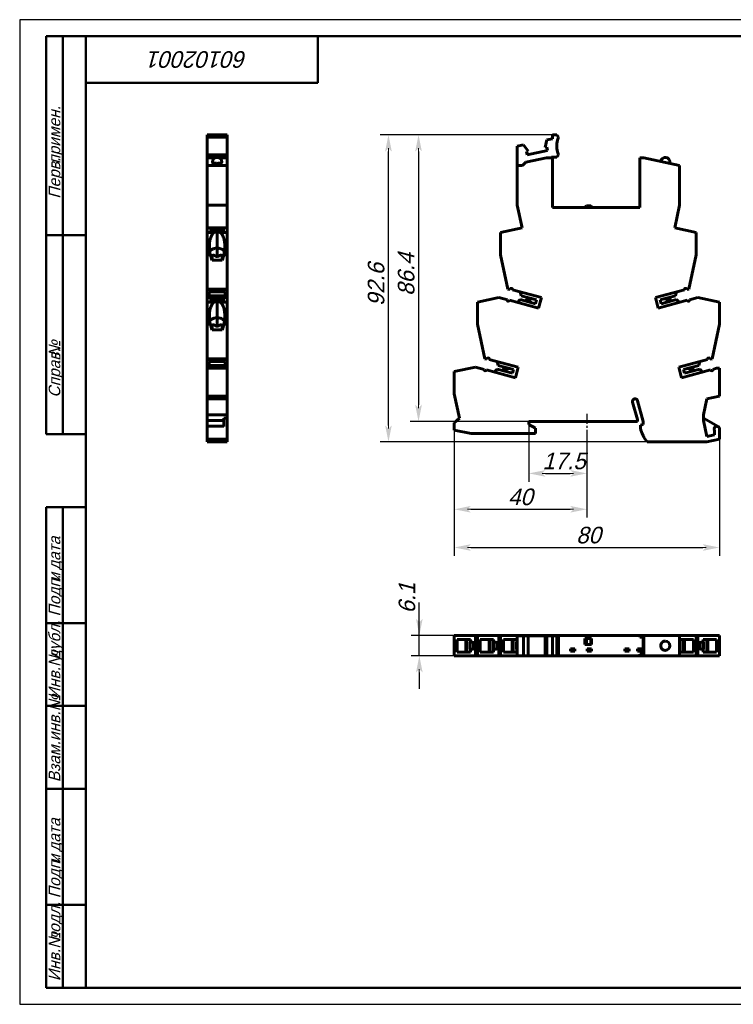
# Model space of a CAD drawing. Header units: millimetres. Extents: x 0 to 420, y 0 to 297.
# Tile 1 of 2: x 0 to 215, y 0 to 297. Entities that reach past the tile are written whole.
import ezdxf

# ---------------------------------------------------------------- set-up
doc = ezdxf.new("R2010")
doc.units = ezdxf.units.MM
doc.linetypes.add('CENTER_per1_scale0.094291', pattern=[4.79, 2.99375, -0.59875, 0.59875, -0.59875])
doc.styles.add('TextStyle_1', font='T-FLEX Type A.TTF', dxfattribs={"oblique": 15, "height": 5})
doc.styles.add('TextStyle_2', font='T-FLEX Type A.TTF', dxfattribs={"oblique": 15, "height": 3.5})
doc.styles.add('TextStyle_8', font='T-FLEX Type A.TTF', dxfattribs={"oblique": 15, "height": 5})
doc.dimstyles.new('DIM_ST_1', dxfattribs={"dimtxt": 5, "dimasz": 5, "dimexe": 2.5, "dimexo": 0, "dimtad": 1, "dimrnd": 0.01, "dimdsep": 46, "dimtxsty": 'TextStyle_1', "dimblk": 'Arrow_3_C7_Status', "dimcen": 0.09, "dimclrd": 7, "dimclre": 7, "dimclrt": 7, "dimazin": 0, "dimtfac": 1, "dimtdec": 0, "dimtmove": 0, "dimatfit": 0, "dimldrblk": 'NONE', "dimfxl": 1, "dimtvp": 1, "dimtolj": 1, "dimarcsym": 0})
doc.dimstyles.new('DIM_ST_2', dxfattribs={"dimtxt": 5, "dimasz": 5, "dimexe": 2.5, "dimexo": 0, "dimtad": 1, "dimrnd": 0.01, "dimdsep": 46, "dimtxsty": 'TextStyle_1', "dimblk": 'Arrow_3_C7_Status', "dimcen": 0.09, "dimclrd": 7, "dimclre": 7, "dimclrt": 7, "dimazin": 0, "dimtfac": 1, "dimtdec": 0, "dimtmove": 0, "dimatfit": 0, "dimldrblk": 'NONE', "dimfxl": 1, "dimtvp": 1, "dimtolj": 1, "dimarcsym": 0})

# ---------------------------------------------------------------- blocks, each defined once
blk = doc.blocks.new('Arrow_3_C7_Status')
at = {"color": 7, "linetype": 'Continuous', "lineweight": 0}
blk.add_line((-1, 0), (-0.8, 0), dxfattribs=at)
at = {"color": 7}
blk.add_solid([(-1, -0.2), (0, 0), (-0.8, 0), (-1, 0.2)], dxfattribs=at)
blk = doc.blocks.new('*D5')
at = {"color": 7, "lineweight": -2}
for p, q in [((131.13, 173.22), (131.13, 146.82)), ((171.13, 173.27), (171.13, 146.82)), ((136.13, 149.32), (166.13, 149.32))]:
    blk.add_line(p, q, dxfattribs=at)
at = {"layer": 'Defpoints', "color": 0}
for p in [(131.13, 173.22), (171.13, 173.27), (171.13, 149.32)]:
    blk.add_point(p, dxfattribs=at)
at = {"color": 7, "lineweight": -2, "xscale": 5, "yscale": 5, "zscale": 5, "rotation": 180}
blk.add_blockref('Arrow_3_C7_Status', (131.13, 149.32), dxfattribs=at)
at = {"color": 7, "lineweight": -2, "xscale": 5, "yscale": 5, "zscale": 5}
blk.add_blockref('Arrow_3_C7_Status', (171.13, 149.32), dxfattribs=at)
blk = doc.blocks.new('_None')
blk = doc.blocks.new('*D6')
at = {"color": 7, "lineweight": -2}
for p, q in [((131.13, 173.22), (131.13, 135.29)), ((211.13, 170.44), (211.13, 135.29)), ((136.13, 137.79), (206.13, 137.79))]:
    blk.add_line(p, q, dxfattribs=at)
at = {"layer": 'Defpoints', "color": 0}
for p in [(131.13, 173.22), (211.13, 170.44), (211.13, 137.79)]:
    blk.add_point(p, dxfattribs=at)
at = {"color": 7, "lineweight": -2, "xscale": 5, "yscale": 5, "zscale": 5}
for p, rotation in [((131.13, 137.79), 180), ((211.13, 137.79), 360)]:
    blk.add_blockref('Arrow_3_C7_Status', p, dxfattribs=dict(at, rotation=rotation))
blk = doc.blocks.new('*D7')
at = {"color": 7, "lineweight": -2}
for p, q in [((153.63, 174.94), (153.63, 157.64)), ((171.13, 173.27), (171.13, 157.64)), ((158.63, 160.14), (166.13, 160.14))]:
    blk.add_line(p, q, dxfattribs=at)
at = {"layer": 'Defpoints', "color": 0}
for p in [(153.63, 174.94), (171.13, 173.27), (171.13, 160.14)]:
    blk.add_point(p, dxfattribs=at)
at = {"color": 7, "lineweight": -2, "xscale": 5, "yscale": 5, "zscale": 5, "rotation": 180}
blk.add_blockref('Arrow_3_C7_Status', (153.63, 160.14), dxfattribs=at)
at = {"color": 7, "lineweight": -2, "xscale": 5, "yscale": 5, "zscale": 5}
blk.add_blockref('Arrow_3_C7_Status', (171.13, 160.14), dxfattribs=at)
blk = doc.blocks.new('*D8')
at = {"color": 7, "lineweight": -2}
for p, q in [((160.73, 262.24), (108.78, 262.24)), ((111.28, 174.64), (111.28, 257.24)), ((189.35, 169.64), (108.78, 169.64))]:
    blk.add_line(p, q, dxfattribs=at)
at = {"layer": 'Defpoints', "color": 0}
for p in [(111.28, 262.24), (160.73, 262.24), (189.35, 169.64)]:
    blk.add_point(p, dxfattribs=at)
at = {"color": 7, "lineweight": -2, "xscale": 5, "yscale": 5, "zscale": 5}
for p, rotation in [((111.28, 262.24), 90), ((111.28, 169.64), 270)]:
    blk.add_blockref('Arrow_3_C7_Status', p, dxfattribs=dict(at, rotation=rotation))
blk = doc.blocks.new('*D9')
at = {"color": 7, "lineweight": -2}
for p, q in [((160.73, 262.24), (117.85, 262.24)), ((120.35, 257.24), (120.35, 180.84)), ((153.63, 175.84), (117.85, 175.84))]:
    blk.add_line(p, q, dxfattribs=at)
at = {"layer": 'Defpoints', "color": 0}
for p in [(160.73, 262.24), (120.35, 175.84), (153.63, 175.84)]:
    blk.add_point(p, dxfattribs=at)
at = {"color": 7, "lineweight": -2, "xscale": 5, "yscale": 5, "zscale": 5}
for p, rotation in [((120.35, 262.24), 90), ((120.35, 175.84), 270)]:
    blk.add_blockref('Arrow_3_C7_Status', p, dxfattribs=dict(at, rotation=rotation))
blk = doc.blocks.new('*D10')
at = {"color": 7, "lineweight": -2}
for p, q in [((120.59, 111.22), (120.59, 121.22)), ((120.59, 116.22), (120.59, 121.22)), ((131.13, 111.22), (118.09, 111.22)), ((120.59, 105.12), (120.59, 111.22)), ((131.13, 105.12), (118.09, 105.12)), ((120.59, 100.12), (120.59, 95.12))]:
    blk.add_line(p, q, dxfattribs=at)
at = {"layer": 'Defpoints', "color": 0}
for p in [(120.59, 111.22), (131.13, 111.22), (131.13, 105.12)]:
    blk.add_point(p, dxfattribs=at)
at = {"color": 7, "lineweight": -2, "xscale": 5, "yscale": 5, "zscale": 5}
for p, rotation in [((120.59, 111.22), 270), ((120.59, 105.12), 90)]:
    blk.add_blockref('Arrow_3_C7_Status', p, dxfattribs=dict(at, rotation=rotation))
blk = doc.blocks.new('_FR1Страница_1')
at = {"color": 7, "linetype": 'Continuous', "lineweight": 25}
for p, q in [((0, 297), (0, 0)), ((420, 297), (0, 297)), ((0, 0), (420, 0))]:
    blk.add_line(p, q, dxfattribs=at)
at = {"color": 7, "linetype": 'Continuous', "lineweight": 50}
for p, q in [((8, 292), (8, 172)), ((8, 292), (20, 292)), ((13, 292), (13, 172)), ((20, 5), (20, 292)), ((20, 292), (415, 292)), ((90, 278), (90, 292)), ((20, 278), (90, 278)), ((8, 232), (20, 232)), ((8, 172), (20, 172)), ((8, 5), (8, 150)), ((8, 150), (20, 150)), ((13, 150), (13, 5)), ((8, 115), (20, 115)), ((8, 90), (20, 90)), ((20, 65), (8, 65)), ((8, 30), (20, 30)), ((20, 5), (8, 5)), ((415, 5), (20, 5))]:
    blk.add_line(p, q, dxfattribs=at)
at = {"color": 7, "oblique": 15}
for s, height, rotation, style, p in [('60102001', 5, 180, 'TextStyle_8', (68.7, 287.5)), ('примен.', 3.5, 90, 'TextStyle_2', (12.25, 253.52)), ('Перв.', 3.5, 90, 'TextStyle_2', (12.25, 243.01)), ('№', 3.5, 90, 'TextStyle_2', (12.25, 195.27)), ('Справ.', 3.5, 90, 'TextStyle_2', (12.25, 183.01)), ('дата', 3.5, 90, 'TextStyle_2', (12.25, 131.01)), ('Подп.', 3.5, 90, 'TextStyle_2', (12.25, 117)), ('и', 3.5, 90, 'TextStyle_2', (12.25, 127.51)), ('дубл.', 3.5, 90, 'TextStyle_2', (12.25, 104.01)), ('Инв.№', 3.5, 90, 'TextStyle_2', (12.25, 92)), ('Взам.инв.№', 3.5, 90, 'TextStyle_2', (12.25, 67)), ('дата', 3.5, 90, 'TextStyle_2', (12.25, 46.01)), ('Подп.', 3.5, 90, 'TextStyle_2', (12.25, 32)), ('и', 3.5, 90, 'TextStyle_2', (12.25, 42.51)), ('подл.', 3.5, 90, 'TextStyle_2', (12.25, 19.01)), ('Инв.№', 3.5, 90, 'TextStyle_2', (12.25, 7))]:
    blk.add_text(s, height=height, rotation=rotation, dxfattribs=dict(at, style=style)).set_placement(p)
blk = doc.blocks.new('Страница_1')
at = {"color": 7, "linetype": 'Continuous', "lineweight": 60}
for p, q in [((62.598, 262.243), (56.548, 262.243)), ((56.548, 262.243), (56.548, 261.56)), ((56.548, 258.893), (56.548, 261.56)), ((62.598, 261.56), (56.548, 261.56)), ((62.598, 262.243), (62.598, 261.56)), ((62.598, 258.893), (62.598, 261.56)), ((160.732, 262.243), (162.094, 262.243)), ((160.732, 261.1), (160.732, 262.243)), ((162.094, 262.243), (162.581, 261.56)), ((56.548, 256.227), (56.548, 258.893)), ((62.598, 256.227), (62.598, 258.893)), ((150.132, 258.847), (152.062, 259.257)), ((150.132, 253.043), (150.132, 258.847)), ((152.062, 259.257), (153.405, 257.391)), ((158.559, 258.486), (159.026, 260.737)), ((159.075, 258.596), (158.559, 258.486)), ((159.026, 260.737), (160.732, 261.1)), ((159.298, 257.549), (159.075, 258.596)), ((56.548, 256.227), (56.548, 255.543)), ((62.598, 256.227), (56.548, 256.227)), ((56.548, 255.543), (62.598, 255.543)), ((56.548, 255.543), (56.548, 255.343)), ((57.023, 255.343), (57.023, 255.543)), ((62.123, 255.543), (62.123, 255.343)), ((62.598, 256.227), (62.598, 255.543)), ((62.598, 255.543), (62.598, 255.343)), ((153.405, 257.391), (152.889, 257.281)), ((152.889, 257.281), (153.111, 256.234)), ((153.111, 256.234), (159.298, 257.549)), ((160.466, 255.543), (160.582, 255.343)), ((162.094, 255.543), (160.466, 255.543)), ((162.581, 256.227), (162.094, 255.543)), ((56.523, 253.043), (56.523, 255.343)), ((59.014, 255.343), (56.523, 255.343)), ((56.523, 253.043), (62.623, 253.043)), ((56.523, 253.043), (56.523, 241.065)), ((58.173, 254.063), (58.173, 253.961)), ((62.623, 255.343), (60.134, 255.343)), ((60.973, 253.961), (60.973, 254.063)), ((62.623, 255.343), (62.598, 255.343)), ((62.623, 255.343), (62.623, 253.043)), ((62.623, 253.043), (62.623, 241.065)), ((150.132, 253.043), (150.232, 253.043)), ((151.732, 252.993), (150.132, 252.993)), ((150.132, 241.065), (150.132, 252.993)), ((150.232, 253.043), (150.232, 252.993)), ((152.759, 254.021), (151.732, 252.993)), ((152.759, 254.021), (158.982, 255.343)), ((160.582, 255.343), (158.982, 255.343)), ((160.782, 254.997), (160.582, 255.343)), ((160.782, 240.343), (160.782, 254.997)), ((187.082, 255.343), (188.282, 255.343)), ((187.082, 255.343), (187.082, 240.343)), ((199.132, 253.043), (188.282, 255.343)), ((196.181, 253.669), (196.207, 253.92)), ((199.132, 253.043), (199.132, 241.065)), ((56.523, 234.216), (56.523, 241.065)), ((56.523, 241.065), (62.623, 241.065)), ((62.623, 241.065), (62.623, 234.216)), ((151.588, 234.216), (150.132, 241.065)), ((171.032, 240.843), (170.532, 240.343)), ((172.356, 240.843), (171.032, 240.843)), ((172.532, 240.668), (172.356, 240.843)), ((172.532, 240.343), (172.532, 240.668)), ((197.676, 234.216), (199.132, 241.065)), ((187.082, 240.343), (160.782, 240.343)), ((56.523, 232.843), (56.523, 234.216)), ((56.523, 234.216), (59.573, 234.216)), ((56.523, 226.11), (56.523, 232.843)), ((56.523, 232.843), (58.632, 232.843)), ((57.673, 233.88), (57.673, 233.021)), ((57.673, 233.88), (58.523, 233.88)), ((58.523, 233.697), (57.673, 233.697)), ((57.673, 233.486), (61.473, 233.486)), ((57.673, 233.021), (61.473, 233.021)), ((58.523, 233.997), (58.523, 233.88)), ((58.523, 233.697), (58.523, 233.88)), ((58.523, 233.697), (58.523, 233.58)), ((60.623, 233.58), (58.523, 233.58)), ((59.573, 234.216), (62.623, 234.216)), ((59.573, 228.096), (59.573, 232.897)), ((60.514, 232.843), (62.623, 232.843)), ((60.623, 233.997), (60.623, 233.88)), ((60.623, 233.88), (61.473, 233.88)), ((60.623, 233.697), (60.623, 233.88)), ((60.623, 233.697), (60.623, 233.58)), ((61.473, 233.697), (60.623, 233.697)), ((61.473, 233.021), (61.473, 233.88)), ((62.623, 234.216), (62.623, 232.843)), ((62.623, 232.843), (62.623, 226.11)), ((151.588, 234.216), (145.132, 232.843)), ((145.132, 232.843), (145.132, 226.11)), ((204.132, 232.843), (197.676, 234.216)), ((204.132, 226.11), (204.132, 232.843)), ((57.273, 229.073), (57.273, 228.027)), ((61.873, 228.027), (61.873, 229.073)), ((56.523, 226.11), (56.523, 215.74)), ((56.523, 226.11), (57.54, 226.11)), ((59.573, 228.096), (59.573, 225.514)), ((61.606, 226.11), (62.623, 226.11)), ((62.623, 226.11), (62.623, 215.74)), ((145.132, 226.11), (147.336, 215.74)), ((204.132, 226.11), (201.928, 215.74)), ((58.041, 224.459), (61.106, 224.459)), ((58.073, 225.648), (58.073, 225.586)), ((58.073, 224.459), (58.073, 225.586)), ((61.073, 225.648), (61.073, 225.586)), ((61.073, 225.586), (61.073, 224.459)), ((56.523, 215.74), (62.623, 215.74)), ((56.523, 215.74), (56.523, 215.569)), ((56.523, 215.569), (62.623, 215.569)), ((56.523, 215.535), (56.523, 215.564)), ((56.523, 215.535), (62.623, 215.535)), ((56.523, 213.221), (56.523, 215.535)), ((61.973, 214.902), (57.173, 214.902)), ((57.173, 214.902), (57.173, 213.731)), ((61.973, 213.731), (61.973, 214.902)), ((62.623, 215.74), (62.623, 215.569)), ((62.623, 215.535), (62.623, 215.564)), ((62.623, 215.535), (62.623, 213.221)), ((147.336, 215.74), (147.977, 215.569)), ((147.977, 215.569), (148.036, 215.789)), ((148.696, 215.625), (148.684, 215.535)), ((157.419, 213.194), (148.684, 215.535)), ((151.358, 213.731), (151.044, 214.902)), ((191.844, 213.194), (200.58, 215.535)), ((198.22, 214.902), (197.906, 213.731)), ((200.58, 215.535), (200.568, 215.625)), ((201.287, 215.569), (201.228, 215.789)), ((201.928, 215.74), (201.287, 215.569)), ((56.523, 213.216), (59.573, 213.216)), ((56.523, 213.216), (56.523, 211.843)), ((58.632, 211.843), (56.523, 211.843)), ((56.523, 205.11), (56.523, 211.843)), ((61.973, 213.731), (57.173, 213.731)), ((57.173, 213.731), (57.173, 213.216)), ((57.673, 212.88), (57.673, 212.021)), ((57.673, 212.88), (58.523, 212.88)), ((58.523, 212.697), (57.673, 212.697)), ((57.673, 212.486), (61.473, 212.486)), ((57.673, 212.021), (61.473, 212.021)), ((58.123, 213.216), (58.123, 213.374)), ((58.123, 213.374), (61.023, 213.374)), ((58.523, 212.997), (58.523, 212.88)), ((58.523, 212.697), (58.523, 212.88)), ((58.523, 212.697), (58.523, 212.58)), ((60.623, 212.58), (58.523, 212.58)), ((59.573, 213.216), (62.623, 213.216)), ((59.573, 207.096), (59.573, 211.897)), ((62.623, 211.843), (60.514, 211.843)), ((60.623, 212.997), (60.623, 212.88)), ((61.473, 212.88), (60.623, 212.88)), ((60.623, 212.697), (60.623, 212.88)), ((61.473, 212.697), (60.623, 212.697)), ((60.623, 212.697), (60.623, 212.58)), ((61.023, 213.374), (61.023, 213.216)), ((61.473, 212.021), (61.473, 212.88)), ((61.973, 213.216), (61.973, 213.731)), ((62.623, 213.216), (62.623, 211.843)), ((62.623, 205.11), (62.623, 211.843)), ((144.588, 213.216), (138.132, 211.843)), ((138.132, 208.073), (138.132, 211.843)), ((138.132, 211.843), (138.132, 205.11)), ((144.588, 213.216), (147.147, 212.53)), ((147.135, 212.439), (147.147, 212.53)), ((147.823, 212.349), (156.565, 210.006)), ((150.19, 211.714), (151.047, 212.572)), ((151.047, 212.572), (155.678, 211.331)), ((155.988, 212.49), (151.358, 213.731)), ((152.37, 212.217), (152.967, 212.377)), ((152.692, 213.374), (153.119, 212.946)), ((153.508, 212.302), (154.686, 211.597)), ((153.625, 212.741), (154.974, 212.762)), ((155.988, 212.49), (155.678, 211.331)), ((156.565, 210.006), (157.419, 213.194)), ((191.844, 213.194), (192.699, 210.006)), ((201.44, 212.349), (192.699, 210.006)), ((197.906, 213.731), (193.275, 212.49)), ((193.586, 211.331), (193.275, 212.49)), ((193.586, 211.331), (198.216, 212.572)), ((194.289, 212.762), (195.638, 212.741)), ((194.578, 211.597), (195.756, 212.302)), ((196.144, 212.946), (196.572, 213.374)), ((196.296, 212.377), (196.894, 212.217)), ((198.216, 212.572), (199.074, 211.714)), ((204.676, 213.216), (202.116, 212.53)), ((202.116, 212.53), (202.128, 212.439)), ((204.676, 213.216), (211.132, 211.843)), ((211.132, 205.11), (211.132, 211.843)), ((211.132, 211.843), (211.132, 208.073)), ((57.273, 208.073), (57.273, 207.027)), ((61.873, 207.027), (61.873, 208.073)), ((138.132, 208.073), (138.132, 207.027)), ((211.132, 207.027), (211.132, 208.073)), ((56.523, 205.11), (57.54, 205.11)), ((56.523, 205.11), (56.523, 194.74)), ((59.573, 207.096), (59.573, 204.514)), ((61.606, 205.11), (62.623, 205.11)), ((62.623, 205.11), (62.623, 194.74)), ((138.132, 205.11), (138.132, 207.027)), ((140.336, 194.74), (138.132, 205.11)), ((211.132, 205.11), (208.928, 194.74)), ((58.041, 203.459), (61.106, 203.459)), ((58.073, 204.648), (58.073, 204.586)), ((58.073, 203.459), (58.073, 204.586)), ((61.073, 204.648), (61.073, 204.586)), ((61.073, 204.586), (61.073, 203.459)), ((56.523, 194.74), (62.623, 194.74)), ((56.523, 194.74), (56.523, 194.569)), ((56.523, 194.569), (62.623, 194.569)), ((56.523, 194.535), (56.523, 194.564)), ((56.523, 194.535), (62.623, 194.535)), ((56.523, 192.194), (56.523, 194.535)), ((57.173, 193.902), (61.973, 193.902)), ((57.173, 193.902), (57.173, 192.731)), ((61.973, 192.731), (61.973, 193.902)), ((62.623, 194.74), (62.623, 194.569)), ((62.623, 194.535), (62.623, 194.564)), ((62.623, 192.194), (62.623, 194.535)), ((140.977, 194.569), (140.336, 194.74)), ((140.977, 194.569), (141.036, 194.789)), ((141.696, 194.625), (141.684, 194.535)), ((141.684, 194.535), (150.419, 192.194)), ((144.358, 192.731), (144.044, 193.902)), ((198.844, 192.194), (207.58, 194.535)), ((205.22, 193.902), (204.906, 192.731)), ((207.58, 194.535), (207.568, 194.625)), ((208.287, 194.569), (208.228, 194.789)), ((208.928, 194.74), (208.287, 194.569)), ((57.173, 192.194), (56.523, 192.194)), ((56.523, 192.194), (56.523, 191.848)), ((56.523, 191.843), (62.623, 191.843)), ((56.523, 183.443), (56.523, 191.843)), ((61.973, 192.731), (57.173, 192.731)), ((57.173, 192.731), (57.173, 191.843)), ((58.123, 191.946), (58.123, 192.374)), ((58.123, 192.374), (61.023, 192.374)), ((58.123, 191.946), (58.123, 191.842)), ((61.023, 192.374), (61.023, 191.946)), ((61.023, 191.946), (61.023, 191.841)), ((61.973, 191.843), (61.973, 192.731)), ((61.973, 192.194), (62.623, 192.194)), ((62.623, 192.194), (62.623, 191.848)), ((62.623, 183.443), (62.623, 191.843)), ((137.588, 192.216), (131.132, 190.843)), ((131.132, 184.11), (131.132, 190.843)), ((137.588, 192.216), (140.147, 191.53)), ((140.135, 191.439), (140.147, 191.53)), ((140.823, 191.349), (149.565, 189.006)), ((143.19, 190.714), (144.047, 191.572)), ((144.047, 191.572), (148.678, 190.331)), ((148.988, 191.49), (144.358, 192.731)), ((145.37, 191.217), (145.967, 191.377)), ((145.692, 192.374), (146.119, 191.946)), ((146.508, 191.302), (147.686, 190.597)), ((146.625, 191.741), (147.974, 191.762)), ((148.988, 191.49), (148.678, 190.331)), ((149.565, 189.006), (150.419, 192.194)), ((198.844, 192.194), (199.699, 189.006)), ((199.699, 189.006), (208.445, 191.35)), ((204.906, 192.731), (200.275, 191.49)), ((200.586, 190.331), (200.275, 191.49)), ((200.586, 190.331), (205.216, 191.572)), ((201.289, 191.762), (202.638, 191.741)), ((202.756, 191.302), (201.578, 190.597)), ((203.144, 191.946), (203.572, 192.374)), ((203.894, 191.217), (203.296, 191.377)), ((205.216, 191.572), (206.074, 190.714)), ((209.121, 191.531), (210.287, 191.843)), ((209.121, 191.531), (209.133, 191.44)), ((211.132, 191.843), (210.287, 191.843)), ((211.132, 183.443), (211.132, 191.843)), ((56.523, 182.647), (56.523, 183.443)), ((56.523, 183.443), (62.623, 183.443)), ((56.523, 182.647), (62.623, 182.647)), ((56.523, 177.802), (56.523, 182.647)), ((62.623, 183.443), (62.623, 182.647)), ((62.623, 182.647), (62.623, 177.802)), ((131.132, 184.11), (132.686, 176.797)), ((184.911, 181.628), (184.882, 181.843)), ((186.373, 176.412), (184.911, 181.628)), ((186.454, 182.052), (188.132, 175.843)), ((206.33, 177.802), (207.35, 182.647)), ((207.35, 182.647), (211.132, 183.443)), ((62.623, 177.802), (56.523, 177.802)), ((56.523, 176.786), (56.523, 177.802)), ((56.523, 176.786), (56.523, 176.082)), ((56.523, 176.082), (56.523, 174.351)), ((57.323, 176.082), (56.523, 176.082)), ((57.323, 176.082), (61.623, 176.082)), ((62.623, 176.786), (61.623, 176.786)), ((61.623, 174.244), (61.623, 176.786)), ((62.623, 177.802), (62.623, 176.786)), ((62.623, 174.244), (62.623, 176.786)), ((131.132, 175.398), (132.686, 176.797)), ((131.132, 175.398), (131.132, 173.217)), ((153.632, 174.943), (153.632, 175.843)), ((153.632, 175.843), (186.373, 175.843)), ((186.373, 175.843), (186.373, 176.412)), ((188.132, 175.843), (188.132, 174.893)), ((206.329, 176.786), (206.328, 176.082)), ((206.328, 176.082), (207.333, 171.244)), ((206.329, 176.786), (206.33, 177.802)), ((210.732, 174.244), (206.329, 176.786)), ((61.623, 174.351), (56.523, 174.351)), ((56.523, 174.244), (56.523, 174.351)), ((56.523, 173.551), (56.523, 174.244)), ((56.523, 170.443), (56.523, 173.551)), ((62.623, 173.551), (62.623, 174.244)), ((62.623, 170.443), (62.623, 173.551)), ((131.132, 173.217), (136.182, 172.143)), ((155.632, 173.789), (153.632, 174.943)), ((155.632, 172.143), (155.632, 173.789)), ((188.132, 174.893), (187.332, 174.679)), ((187.332, 174.679), (187.332, 173.804)), ((209.632, 173.164), (209.632, 171.743)), ((211.132, 170.443), (211.132, 173.551)), ((56.523, 169.643), (56.523, 170.443)), ((56.523, 170.443), (62.623, 170.443)), ((56.523, 169.643), (62.623, 169.643)), ((62.623, 170.443), (62.623, 169.643)), ((136.182, 172.143), (155.632, 172.143)), ((189.349, 169.643), (207.332, 169.643)), ((207.332, 169.643), (211.132, 170.443)), ((207.333, 171.244), (209.632, 171.743)), ((131.132, 111.22), (131.132, 109.111)), ((131.132, 111.22), (137.588, 111.22)), ((136.007, 110.07), (131.969, 110.07)), ((131.969, 110.07), (131.969, 106.27)), ((131.989, 110.07), (131.989, 106.27)), ((134.635, 110.07), (134.635, 106.27)), ((134.919, 110.07), (134.919, 106.27)), ((136.007, 110.07), (136.007, 109.22)), ((137.588, 111.22), (138.127, 111.22)), ((137.588, 111.22), (137.588, 108.17)), ((138.132, 109.111), (138.132, 111.22)), ((138.132, 111.22), (144.588, 111.22)), ((138.969, 110.07), (138.969, 106.27)), ((143.007, 110.07), (138.969, 110.07)), ((138.989, 110.07), (138.989, 106.27)), ((141.635, 110.07), (141.635, 106.27)), ((141.919, 110.07), (141.919, 106.27)), ((143.007, 110.07), (143.007, 109.22)), ((144.588, 108.17), (144.588, 111.22)), ((144.588, 111.22), (145.127, 111.22)), ((145.132, 109.111), (145.132, 111.22)), ((145.132, 111.22), (150.127, 111.22)), ((150.007, 110.07), (145.969, 110.07)), ((145.969, 110.07), (145.969, 106.27)), ((145.989, 110.07), (145.989, 106.27)), ((148.635, 110.07), (148.635, 106.27)), ((148.919, 110.07), (148.919, 106.27)), ((150.007, 110.07), (150.007, 109.22)), ((150.132, 111.22), (151.732, 111.22)), ((150.132, 111.22), (150.132, 111.2)), ((150.132, 111.195), (152.062, 111.195)), ((150.132, 105.145), (150.132, 111.195)), ((151.732, 111.22), (152.759, 111.22)), ((151.732, 111.195), (151.732, 111.22)), ((152.062, 111.195), (153.405, 111.195)), ((152.062, 111.195), (152.062, 105.145)), ((152.759, 111.22), (152.759, 111.195)), ((152.759, 111.22), (158.982, 111.22)), ((153.405, 111.195), (153.405, 105.145)), ((153.41, 111.195), (158.554, 111.195)), ((158.559, 111.195), (159.026, 111.195)), ((158.559, 111.195), (158.559, 105.145)), ((160.582, 111.22), (158.982, 111.22)), ((158.982, 111.195), (158.982, 111.22)), ((159.026, 111.195), (159.026, 105.145)), ((159.026, 111.195), (160.732, 111.195)), ((160.582, 111.22), (160.582, 111.195)), ((160.782, 111.22), (160.582, 111.22)), ((160.732, 111.195), (162.094, 111.195)), ((160.732, 111.195), (160.732, 105.145)), ((160.782, 111.22), (160.782, 111.195)), ((160.782, 111.22), (187.082, 111.22)), ((162.094, 111.195), (162.581, 111.195)), ((162.094, 111.195), (162.094, 105.145)), ((162.581, 111.195), (162.581, 105.145)), ((170.532, 108.52), (170.532, 110.32)), ((171.032, 110.32), (170.532, 110.32)), ((172.356, 110.32), (171.032, 110.32)), ((171.032, 110.32), (171.032, 108.52)), ((172.356, 110.32), (172.356, 108.52)), ((172.356, 110.32), (172.532, 110.32)), ((172.532, 108.52), (172.532, 110.32)), ((188.282, 111.22), (187.082, 111.22)), ((187.082, 111.22), (187.082, 110.72)), ((187.082, 110.72), (188.082, 110.72)), ((188.082, 110.72), (188.082, 105.62)), ((188.282, 111.22), (199.132, 111.22)), ((188.282, 111.22), (188.282, 105.12)), ((199.132, 105.12), (199.132, 111.22)), ((199.137, 111.22), (204.132, 111.22)), ((203.295, 110.07), (199.257, 110.07)), ((199.257, 109.22), (199.257, 110.07)), ((200.345, 106.27), (200.345, 110.07)), ((200.628, 106.27), (200.628, 110.07)), ((203.274, 106.27), (203.274, 110.07)), ((203.295, 106.27), (203.295, 110.07)), ((204.132, 109.111), (204.132, 111.22)), ((204.137, 111.22), (204.676, 111.22)), ((204.676, 108.17), (204.676, 111.22)), ((204.676, 111.22), (211.132, 111.22)), ((206.257, 110.07), (206.257, 109.22)), ((210.295, 110.07), (206.257, 110.07)), ((207.345, 106.27), (207.345, 110.07)), ((207.628, 106.27), (207.628, 110.07)), ((210.274, 106.27), (210.274, 110.07)), ((210.295, 106.27), (210.295, 110.07)), ((211.132, 111.22), (211.132, 109.111)), ((131.132, 107.233), (131.132, 109.107)), ((131.132, 107.229), (131.132, 105.12)), ((136.002, 109.22), (135.931, 109.22)), ((135.931, 107.12), (135.931, 109.22)), ((136.002, 107.12), (135.931, 107.12)), ((136.561, 109.22), (136.007, 109.22)), ((136.561, 107.12), (136.007, 107.12)), ((136.007, 107.12), (136.007, 106.27)), ((136.964, 109.135), (136.964, 107.205)), ((137.588, 108.17), (137.588, 105.12)), ((138.132, 105.12), (138.132, 107.229)), ((142.931, 107.12), (142.931, 109.22)), ((143.002, 109.22), (142.931, 109.22)), ((143.002, 107.12), (142.931, 107.12)), ((143.561, 109.22), (143.007, 109.22)), ((143.561, 107.12), (143.007, 107.12)), ((143.007, 107.12), (143.007, 106.27)), ((143.964, 109.135), (143.964, 107.205)), ((144.588, 105.12), (144.588, 108.17)), ((145.132, 105.12), (145.132, 107.229)), ((149.931, 107.12), (149.931, 109.22)), ((150.002, 109.22), (149.931, 109.22)), ((150.002, 107.12), (149.931, 107.12)), ((150.132, 109.22), (150.007, 109.22)), ((150.132, 107.12), (150.007, 107.12)), ((150.007, 107.12), (150.007, 106.27)), ((166.222, 106.52), (166.222, 107.22)), ((166.222, 107.22), (167.522, 107.22)), ((167.522, 107.22), (167.522, 106.52)), ((171.032, 108.52), (170.532, 108.52)), ((172.356, 108.52), (171.032, 108.52)), ((171.282, 107.22), (172.582, 107.22)), ((171.282, 106.52), (171.282, 107.22)), ((172.532, 108.52), (172.356, 108.52)), ((172.582, 107.22), (172.582, 106.52)), ((182.582, 107.22), (183.882, 107.22)), ((182.582, 106.52), (182.582, 107.22)), ((183.882, 107.22), (183.882, 106.52)), ((186.382, 106.52), (186.382, 107.22)), ((186.382, 107.22), (187.682, 107.22)), ((187.682, 107.22), (187.682, 106.52)), ((194.814, 109.57), (194.804, 109.57)), ((199.132, 109.22), (199.257, 109.22)), ((199.132, 107.12), (199.257, 107.12)), ((199.257, 106.27), (199.257, 107.12)), ((199.262, 109.22), (199.333, 109.22)), ((199.262, 107.12), (199.333, 107.12)), ((199.333, 109.22), (199.333, 107.12)), ((204.132, 105.12), (204.132, 107.229)), ((204.676, 105.12), (204.676, 108.17)), ((205.3, 107.205), (205.3, 109.135)), ((205.703, 109.22), (206.257, 109.22)), ((205.703, 107.12), (206.257, 107.12)), ((206.257, 106.27), (206.257, 107.12)), ((206.262, 109.22), (206.333, 109.22)), ((206.262, 107.12), (206.333, 107.12)), ((206.333, 109.22), (206.333, 107.12)), ((211.132, 107.233), (211.132, 109.107)), ((211.132, 107.229), (211.132, 105.12)), ((137.588, 105.12), (131.132, 105.12)), ((131.969, 106.27), (136.007, 106.27)), ((137.588, 105.12), (138.127, 105.12)), ((144.588, 105.12), (138.132, 105.12)), ((138.969, 106.27), (143.007, 106.27)), ((144.588, 105.12), (145.127, 105.12)), ((150.127, 105.12), (145.132, 105.12)), ((145.969, 106.27), (150.007, 106.27)), ((150.132, 105.145), (152.062, 105.145)), ((150.132, 105.14), (150.132, 105.12)), ((151.732, 105.12), (150.132, 105.12)), ((151.732, 105.145), (151.732, 105.12)), ((152.759, 105.12), (151.732, 105.12)), ((152.062, 105.145), (153.405, 105.145)), ((152.759, 105.145), (152.759, 105.12)), ((152.759, 105.12), (158.982, 105.12)), ((153.41, 105.145), (158.554, 105.145)), ((158.559, 105.145), (159.026, 105.145)), ((158.982, 105.145), (158.982, 105.12)), ((160.582, 105.12), (158.982, 105.12)), ((159.026, 105.145), (160.732, 105.145)), ((160.582, 105.12), (160.582, 105.145)), ((160.782, 105.12), (160.582, 105.12)), ((160.732, 105.145), (162.094, 105.145)), ((160.782, 105.145), (160.782, 105.12)), ((187.082, 105.12), (160.782, 105.12)), ((162.094, 105.145), (162.581, 105.145)), ((167.522, 106.52), (166.222, 106.52)), ((172.582, 106.52), (171.282, 106.52)), ((183.882, 106.52), (182.582, 106.52)), ((187.682, 106.52), (186.382, 106.52)), ((188.082, 105.62), (187.082, 105.62)), ((187.082, 105.12), (187.082, 105.62)), ((187.082, 105.12), (188.282, 105.12)), ((199.132, 105.12), (188.282, 105.12)), ((194.804, 106.77), (194.814, 106.77)), ((204.132, 105.12), (199.137, 105.12)), ((199.257, 106.27), (203.295, 106.27)), ((204.676, 105.12), (204.137, 105.12)), ((204.676, 105.12), (211.132, 105.12)), ((206.257, 106.27), (210.295, 106.27))]:
    blk.add_line(p, q, dxfattribs=at)
at = {"color": 7, "linetype": 'CENTER_per1_scale0.094291', "lineweight": 25}
blk.add_line((171.132, 178.063), (171.132, 173.273), dxfattribs=at)
blk.add_line((171.132, 178.063), (171.132, 173.273), dxfattribs=at)
at = {"color": 7, "lineweight": 60, "flags": 128}
for points in [[(58.174, 253.961), (58.174, 253.953), (58.184, 253.925), (58.207, 253.897), (58.242, 253.87), (58.288, 253.845), (58.345, 253.821), (58.415, 253.797), (58.496, 253.774), (58.589, 253.753), (58.692, 253.734), (58.805, 253.717), (58.925, 253.702), (59.051, 253.69), (59.18, 253.681), (59.312, 253.674), (59.444, 253.67), (59.573, 253.669)], [(59.573, 253.669), (59.703, 253.67), (59.834, 253.674), (59.966, 253.681), (60.096, 253.69), (60.222, 253.702), (60.342, 253.717), (60.454, 253.734), (60.558, 253.753), (60.65, 253.774), (60.732, 253.797), (60.801, 253.821), (60.858, 253.845), (60.904, 253.87), (60.939, 253.897), (60.962, 253.925), (60.973, 253.953), (60.972, 253.961)], [(57.273, 229.073), (57.279, 229.354), (57.295, 229.638), (57.323, 229.924), (57.363, 230.209), (57.415, 230.492), (57.479, 230.769), (57.554, 231.039), (57.641, 231.3), (57.738, 231.549), (57.845, 231.784), (57.961, 232.005), (58.084, 232.209), (58.214, 232.396), (58.35, 232.564), (58.489, 232.713), (58.632, 232.843)], [(58.523, 233.997), (58.532, 234.026), (58.559, 234.054), (58.603, 234.081), (58.664, 234.106), (58.74, 234.13), (58.831, 234.152), (58.934, 234.171), (59.048, 234.186), (59.171, 234.199), (59.301, 234.208), (59.436, 234.214), (59.573, 234.216)], [(59.573, 234.216), (59.71, 234.214), (59.845, 234.208), (59.975, 234.199), (60.098, 234.186), (60.212, 234.171), (60.316, 234.152), (60.406, 234.13), (60.482, 234.106), (60.543, 234.081), (60.587, 234.054), (60.614, 234.026), (60.623, 233.997)], [(60.514, 232.843), (60.657, 232.713), (60.797, 232.564), (60.932, 232.396), (61.062, 232.209), (61.186, 232.005), (61.301, 231.784), (61.408, 231.549), (61.505, 231.3), (61.592, 231.039), (61.667, 230.769), (61.731, 230.492), (61.783, 230.209), (61.823, 229.924), (61.851, 229.638), (61.868, 229.354), (61.873, 229.073)], [(57.341, 227.043), (57.385, 227.135), (57.446, 227.234), (57.521, 227.33), (57.609, 227.423), (57.708, 227.511), (57.819, 227.595), (57.941, 227.674), (58.073, 227.747), (58.214, 227.814), (58.364, 227.875), (58.522, 227.929), (58.686, 227.976), (58.856, 228.015), (59.031, 228.047), (59.209, 228.072), (59.39, 228.088), (59.573, 228.096)], [(58.073, 225.648), (58.079, 225.716), (58.096, 225.777), (58.125, 225.831), (58.165, 225.876), (58.214, 225.911), (58.272, 225.938), (58.337, 225.954), (58.409, 225.961), (58.485, 225.959), (58.566, 225.948), (58.648, 225.929), (58.733, 225.902), (58.847, 225.854), (58.961, 225.795), (59.073, 225.724)], [(59.073, 225.724), (59.186, 225.654), (59.307, 225.592), (59.392, 225.558), (59.481, 225.531), (59.573, 225.514)], [(61.806, 227.043), (61.762, 227.135), (61.7, 227.234), (61.625, 227.33), (61.538, 227.423), (61.438, 227.511), (61.327, 227.595), (61.205, 227.674), (61.073, 227.747), (60.932, 227.814), (60.782, 227.875), (60.625, 227.929), (60.46, 227.976), (60.29, 228.015), (60.116, 228.047), (59.937, 228.072), (59.756, 228.088), (59.573, 228.096)], [(60.073, 225.724), (59.96, 225.654), (59.84, 225.592), (59.755, 225.558), (59.666, 225.531), (59.573, 225.514)], [(61.073, 225.648), (61.067, 225.716), (61.05, 225.777), (61.021, 225.831), (60.982, 225.876), (60.932, 225.911), (60.874, 225.938), (60.809, 225.954), (60.737, 225.961), (60.661, 225.959), (60.581, 225.948), (60.498, 225.929), (60.413, 225.902), (60.299, 225.854), (60.185, 225.795), (60.073, 225.724)], [(57.273, 208.073), (57.279, 208.354), (57.295, 208.638), (57.323, 208.924), (57.363, 209.209), (57.415, 209.492), (57.479, 209.769), (57.554, 210.039), (57.641, 210.3), (57.738, 210.549), (57.845, 210.784), (57.961, 211.005), (58.084, 211.209), (58.214, 211.396), (58.35, 211.564), (58.489, 211.713), (58.632, 211.843)], [(58.523, 212.997), (58.532, 213.026), (58.559, 213.054), (58.603, 213.081), (58.664, 213.106), (58.74, 213.13), (58.831, 213.152), (58.934, 213.171), (59.048, 213.186), (59.171, 213.199), (59.301, 213.208), (59.436, 213.214), (59.573, 213.216)], [(59.573, 213.216), (59.71, 213.214), (59.845, 213.208), (59.975, 213.199), (60.098, 213.186), (60.212, 213.171), (60.316, 213.152), (60.406, 213.13), (60.482, 213.106), (60.543, 213.081), (60.587, 213.054), (60.614, 213.026), (60.623, 212.997)], [(60.514, 211.843), (60.657, 211.713), (60.797, 211.564), (60.932, 211.396), (61.062, 211.209), (61.186, 211.005), (61.301, 210.784), (61.408, 210.549), (61.505, 210.3), (61.592, 210.039), (61.667, 209.769), (61.731, 209.492), (61.783, 209.209), (61.823, 208.924), (61.851, 208.638), (61.868, 208.354), (61.873, 208.073)], [(57.341, 206.043), (57.385, 206.135), (57.446, 206.234), (57.521, 206.33), (57.609, 206.423), (57.708, 206.511), (57.819, 206.595), (57.941, 206.674), (58.073, 206.747), (58.214, 206.814), (58.364, 206.875), (58.522, 206.929), (58.686, 206.976), (58.856, 207.015), (59.031, 207.047), (59.209, 207.072), (59.39, 207.088), (59.573, 207.096)], [(58.073, 204.648), (58.079, 204.716), (58.096, 204.777), (58.125, 204.831), (58.165, 204.876), (58.214, 204.911), (58.272, 204.938), (58.337, 204.954), (58.409, 204.961), (58.485, 204.959), (58.566, 204.948), (58.648, 204.929), (58.733, 204.902), (58.847, 204.854), (58.961, 204.795), (59.073, 204.724)], [(61.806, 206.043), (61.762, 206.135), (61.7, 206.234), (61.625, 206.33), (61.538, 206.423), (61.438, 206.511), (61.327, 206.595), (61.205, 206.674), (61.073, 206.747), (60.932, 206.814), (60.782, 206.875), (60.625, 206.929), (60.46, 206.976), (60.29, 207.015), (60.116, 207.047), (59.937, 207.072), (59.756, 207.088), (59.573, 207.096)], [(61.073, 204.648), (61.067, 204.716), (61.05, 204.777), (61.021, 204.831), (60.982, 204.876), (60.932, 204.911), (60.874, 204.938), (60.809, 204.954), (60.737, 204.961), (60.661, 204.959), (60.581, 204.948), (60.498, 204.929), (60.413, 204.902), (60.299, 204.854), (60.185, 204.795), (60.073, 204.724)], [(59.073, 204.724), (59.186, 204.654), (59.307, 204.592), (59.392, 204.558), (59.481, 204.531), (59.573, 204.514)], [(60.073, 204.724), (59.96, 204.654), (59.84, 204.592), (59.755, 204.558), (59.666, 204.531), (59.573, 204.514)], [(136.561, 109.22), (136.695, 109.211), (136.826, 109.184), (136.954, 109.14), (137.074, 109.079), (137.186, 109.003), (137.287, 108.912), (137.375, 108.809), (137.45, 108.695), (137.509, 108.571), (137.553, 108.441), (137.579, 108.307), (137.588, 108.17)], [(137.588, 108.17), (137.579, 108.033), (137.553, 107.898), (137.509, 107.768), (137.45, 107.645), (137.375, 107.53), (137.287, 107.427), (137.186, 107.337), (137.074, 107.26), (136.954, 107.2), (136.826, 107.155), (136.695, 107.129), (136.561, 107.12)], [(143.561, 109.22), (143.695, 109.211), (143.826, 109.184), (143.954, 109.14), (144.074, 109.079), (144.186, 109.003), (144.287, 108.912), (144.375, 108.809), (144.45, 108.695), (144.509, 108.571), (144.553, 108.441), (144.579, 108.307), (144.588, 108.17)], [(144.588, 108.17), (144.579, 108.033), (144.553, 107.898), (144.509, 107.768), (144.45, 107.645), (144.375, 107.53), (144.287, 107.427), (144.186, 107.337), (144.074, 107.26), (143.954, 107.2), (143.826, 107.155), (143.695, 107.129), (143.561, 107.12)], [(194.804, 109.568), (194.703, 109.566), (194.567, 109.549), (194.433, 109.518), (194.304, 109.474), (194.181, 109.418), (194.065, 109.351), (193.958, 109.275), (193.861, 109.191)], [(193.861, 107.149), (193.958, 107.065), (194.065, 106.988), (194.181, 106.921), (194.304, 106.865), (194.433, 106.821), (194.567, 106.79), (194.703, 106.773), (194.804, 106.771)], [(204.676, 108.17), (204.685, 108.307), (204.711, 108.441), (204.754, 108.571), (204.814, 108.695), (204.888, 108.809), (204.977, 108.912), (205.078, 109.003), (205.19, 109.079), (205.31, 109.14), (205.437, 109.184), (205.569, 109.211), (205.703, 109.22)], [(205.703, 107.12), (205.569, 107.129), (205.437, 107.155), (205.31, 107.2), (205.19, 107.26), (205.078, 107.337), (204.977, 107.427), (204.888, 107.53), (204.814, 107.645), (204.754, 107.768), (204.711, 107.898), (204.685, 108.033), (204.676, 108.17)]]:
    blk.add_lwpolyline(points, dxfattribs=at)
at = {"color": 7, "linetype": 'Continuous', "lineweight": 60}
for centre, radius, start, end in [((169.053, 258.893), 7, 157.60862, 180), ((169.053, 258.893), 7, 179.99999, 202.39138), ((59.573, 254.063), 1.4, 90, 179.99975), ((59.573, 254.063), 1.4, 0.00074, 90), ((194.814, 254.063), 1.4, 354.15048, 172.19028), ((59.646, 223.247), 9.65, 90.43535, 96.03395), ((59.5, 223.247), 9.65, 83.96605, 89.56465), ((64.099, 228), 6.826, 179.76971, 196.07475), ((66.016, 227.779), 8.639, 191.1418, 202.60416), ((53.13, 227.779), 8.639, 337.39584, 348.8582), ((55.047, 228), 6.826, 343.92525, 0.23029), ((148.346, 215.625), 0.35, 0.00001, 152.16041), ((200.918, 215.625), 0.35, 27.83959, 180), ((59.646, 202.247), 9.65, 90.43535, 96.03395), ((59.5, 202.247), 9.65, 83.96605, 89.56465), ((147.485, 212.439), 0.35, 180, 345.00001), ((153.148, 211.701), 0.7, 59.1, 105), ((153.614, 213.441), 0.7, 225, 270.9), ((195.649, 213.441), 0.7, 269.1, 315), ((196.115, 211.701), 0.7, 75, 120.9), ((201.778, 212.439), 0.35, 195.00001, 359.99999), ((64.099, 207), 6.826, 179.76971, 196.07475), ((66.016, 206.779), 8.639, 191.1418, 202.60416), ((53.13, 206.779), 8.639, 337.39584, 348.8582), ((55.047, 207), 6.826, 343.92525, 0.23029), ((141.346, 194.625), 0.35, 359.99999, 152.16041), ((207.918, 194.625), 0.35, 27.83959, 179.99999), ((140.485, 191.439), 0.35, 179.99999, 345.00001), ((146.148, 190.701), 0.7, 59.1, 105), ((146.614, 192.441), 0.7, 225, 270.9), ((202.649, 192.441), 0.7, 269.1, 315), ((203.115, 190.701), 0.7, 75, 120.9), ((208.783, 191.44), 0.35, 195.00623, 360), ((185.682, 181.843), 0.8, 15.12121, 179.99999), ((196.632, 175.743), 9.5, 191.77757, 219.94898), ((210.332, 173.551), 0.8, 60, 208.95502), ((210.332, 173.551), 0.8, 359.99999, 60), ((129.097, 108.066), 2.287, 2.59882, 27.18028), ((129.097, 108.273), 2.287, 332.81972, 357.40116), ((136.097, 108.066), 2.287, 2.59882, 27.18028), ((136.097, 108.273), 2.287, 332.81972, 357.40116), ((143.097, 108.066), 2.287, 2.59882, 27.18029), ((143.097, 108.273), 2.287, 332.81972, 357.40116), ((194.846, 108.17), 1.418, 133.96563, 226.03437), ((194.814, 108.17), 1.4, 270, 89.70089), ((206.166, 108.066), 2.287, 152.81975, 177.40116), ((206.166, 108.273), 2.287, 182.59882, 207.18026), ((213.166, 108.066), 2.287, 152.81975, 177.40116), ((213.166, 108.273), 2.287, 182.59882, 207.18026)]:
    blk.add_arc(centre, radius, start, end, dxfattribs=at)
blk.add_blockref('_FR1Страница_1', (0, 0))
at = {"color": 7, "style": 'TextStyle_1', "oblique": 15}
for s, p in [('86.4', (119.102, 213.686)), ('92.6', (110.032, 210.586)), ('6.1', (119.342, 117.89))]:
    blk.add_text(s, height=5, rotation=90, dxfattribs=at).set_placement(p)
for s, p in [('17.5', (157.737, 161.393)), ('40', (147.357, 150.573)), ('80', (167.917, 139.043))]:
    blk.add_text(s, height=5, dxfattribs=at).set_placement(p)
for base, p1, p2, angle, dimstyle, picture, middle in [((111.282, 262.243), (189.349, 169.643), (160.732, 262.243), 90, 'DIM_ST_2', '*D8', (111.282, 215.943)), ((120.352, 175.843), (160.732, 262.243), (153.632, 175.843), 270, 'DIM_ST_2', '*D9', (120.352, 219.043)), ((120.592, 111.22), (131.132, 105.12), (131.132, 111.22), 90, 'DIM_ST_1', '*D10', (120.592, 121.22))]:
    dim = blk.add_linear_dim(base=base, p1=p1, p2=p2, angle=angle, text=' ', dimstyle=dimstyle)
    dim.commit()
    dim.dimension.update_dxf_attribs({"geometry": picture, "text_midpoint": middle, "dimtype": 160})
for base, p1, p2, picture, middle in [((171.132, 149.323), (131.132, 173.217), (171.132, 173.273), '*D5', (150.572, 149.323)), ((211.132, 137.793), (131.132, 173.217), (211.132, 170.443), '*D6', (171.132, 137.793)), ((171.132, 160.143), (153.632, 174.943), (171.132, 173.273), '*D7', (162.382, 160.143))]:
    dim = blk.add_linear_dim(base=base, p1=p1, p2=p2, text=' ', dimstyle='DIM_ST_1')
    dim.commit()
    dim.dimension.update_dxf_attribs({"geometry": picture, "text_midpoint": middle, "dimtype": 160})

msp = doc.modelspace()

# ---------------------------------------------------------------- block references
msp.add_blockref('Страница_1', (0, 0))

doc.saveas('drawing.dxf')
